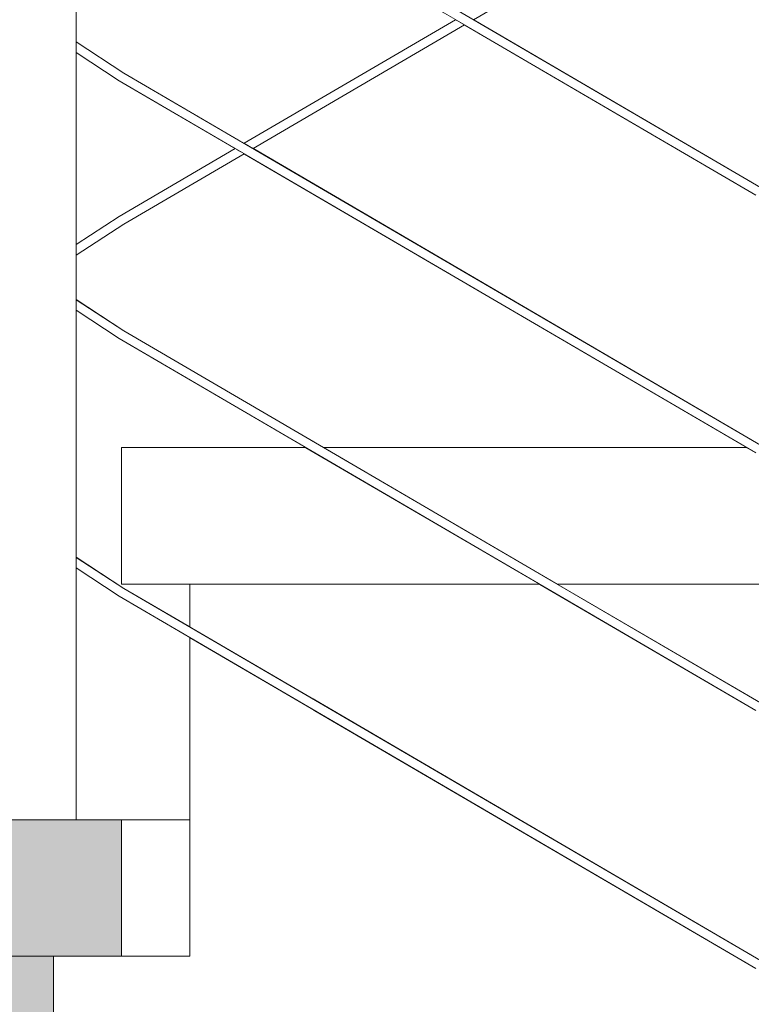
# Model space of a CAD drawing. Header units: millimetres. Extents: x -126680 to -83680, y 18016 to 39016.
# Tile 44 of 121: x -110314 to -109992, y 27431 to 27864. Entities that reach past the tile are written whole.
import ezdxf

# ---------------------------------------------------------------- set-up
doc = ezdxf.new("R2010")
doc.units = ezdxf.units.MM
doc.header["$MEASUREMENT"] = 0
doc.linetypes.add('Wipeout_Contour', pattern=[1000, 0, -1000])
doc.layers.add('Nowe_Konstrukcja - Schody', color=7, linetype='Continuous')
doc.layers.add('Nowe_Konstrukcja - Ściany zew', color=7, linetype='Continuous')
for name, color, linetype, lineweight, true_color in [('Nowe_Konstrukcja - Schody_Nr_pióra__101', 250, 'Continuous', 13, 0x333333), ('Nowe_Konstrukcja - Schody_Nr_pióra__116', 7, 'Continuous', 13, 0xcccccc), ('Nowe_Konstrukcja - Stropy_Nr_pióra__23', 7, 'Continuous', 13, 0x858585)]:
    doc.layers.add(name, color=color, linetype=linetype, lineweight=lineweight, true_color=true_color)
doc.layers.add('Nowe_Konstrukcja - Schody_Nr_pióra__3', color=7, linetype='Continuous', lineweight=13)
doc.layers.add('Nowe_Konstrukcja - Stropy_Nr_pióra__21', color=7, linetype='Continuous', lineweight=20)

msp = doc.modelspace()

# ---------------------------------------------------------------- wipeouts: each hides what was drawn before it
at = {"color": 254, "linetype": 'Wipeout_Contour', "lineweight": 0, "ltscale": 568597.259203}
msp.add_wipeout([(-110288.98, 27765.18), (-110270.03, 27777.62), (-110219.02, 27807.43), (-110270.03, 27837.25), (-110288.98, 27849.69)], dxfattribs=at).dxf.layer = 'Nowe_Konstrukcja - Ściany zew'
at = {"color": 254, "linetype": 'Wipeout_Contour', "lineweight": 0, "ltscale": 568298.379542}
msp.add_wipeout([(-110288.98, 27512.28), (-110238.98, 27512.28), (-110238.98, 27592.43), (-110270.03, 27610.58), (-110288.98, 27623.02)], dxfattribs=at).dxf.layer = 'Nowe_Konstrukcja - Ściany zew'

# ---------------------------------------------------------------- next in the draw order: wipeouts: each hides what was drawn before it
at = {"color": 254, "linetype": 'Wipeout_Contour', "lineweight": 0, "ltscale": 795933.62691}
msp.add_wipeout([(-110288.98, 27854.39), (-110267.93, 27840.65), (-110215.05, 27809.75), (-110122.06, 27864.1), (-110215.05, 27918.45), (-110267.93, 27887.55), (-110288.98, 27873.81)], dxfattribs=at).dxf.layer = 'Nowe_Konstrukcja - Ściany zew'
at = {"color": 254, "linetype": 'Wipeout_Contour', "lineweight": 0, "ltscale": 795557.705873}
msp.add_wipeout([(-110267.93, 27774.22), (-110288.98, 27760.48), (-110288.98, 27741.06), (-110267.93, 27727.32), (-110179.99, 27675.92), (-109993.99, 27675.92), (-110215.05, 27805.12)], dxfattribs=at).dxf.layer = 'Nowe_Konstrukcja - Ściany zew'

# ---------------------------------------------------------------- next in the draw order: wipeouts: each hides what was drawn before it
at = {"color": 254, "linetype": 'Wipeout_Contour', "lineweight": 0, "ltscale": 1023053.008730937}
msp.add_wipeout([(-110270.03, 27723.91), (-110288.98, 27736.35), (-110288.98, 27627.72), (-110267.93, 27613.98), (-110238.98, 27597.07), (-110238.98, 27615.92), (-110268.98, 27615.92), (-110268.98, 27675.92), (-110187.91, 27675.92)], dxfattribs=at).dxf.layer = 'Nowe_Konstrukcja - Ściany zew'

# ---------------------------------------------------------------- next in the draw order: wipeouts: each hides what was drawn before it
at = {"color": 254, "linetype": 'Wipeout_Contour', "lineweight": 0, "ltscale": 455250.026201}
msp.add_wipeout([(-110348.98, 27512.28), (-110288.98, 27512.28), (-110288.98, 28445.01), (-110348.98, 28445.01)], dxfattribs=at).dxf.layer = 'Nowe_Konstrukcja - Schody'
at = {"color": 254, "linetype": 'Wipeout_Contour', "lineweight": 0, "ltscale": 454073.724527}
msp.add_wipeout([(-109989.99, 27446.92), (-109989.69, 27447.43), (-110269.73, 27611.08), (-110270.03, 27610.58)], dxfattribs=at).dxf.layer = 'Nowe_Konstrukcja - Schody'
at = {"color": 254, "linetype": 'Wipeout_Contour', "lineweight": 0, "ltscale": 907788.254217}
msp.add_wipeout([(-110118.09, 27861.78), (-110211.09, 27807.43), (-109986.06, 27675.92), (-109958.98, 27675.92), (-109958.98, 27768.8), (-109977.38, 27779.55), (-109988.98, 27779.55), (-109988.98, 27786.33)], dxfattribs=at).dxf.layer = 'Nowe_Konstrukcja - Ściany zew'

# ---------------------------------------------------------------- next in the draw order: wipeouts: each hides what was drawn before it
at = {"color": 254, "linetype": 'Wipeout_Contour', "lineweight": 0, "ltscale": 454518.336068}
msp.add_wipeout([(-110214.47, 27809.41), (-110213.07, 27808.59), (-110120.07, 27862.94), (-110121.47, 27863.76)], dxfattribs=at).dxf.layer = 'Nowe_Konstrukcja - Schody'
at = {"color": 254, "linetype": 'Wipeout_Contour', "lineweight": 0, "ltscale": 341172.116001}
msp.add_wipeout([(-110288.98, 27763.1), (-110288.98, 27762.35), (-110268.98, 27775.92)], dxfattribs=at).dxf.layer = 'Nowe_Konstrukcja - Schody'
at = {"color": 254, "linetype": 'Wipeout_Contour', "lineweight": 0, "ltscale": 454070.902015}
msp.add_wipeout([(-109988.98, 27448.65), (-109988.27, 27449.87), (-110268.24, 27613.49), (-110268.98, 27612.28)], dxfattribs=at).dxf.layer = 'Nowe_Konstrukcja - Schody'
at = {"color": 254, "linetype": 'Wipeout_Contour', "lineweight": 0, "ltscale": 567354.004393}
msp.add_wipeout([(-110114.13, 27864.1), (-109988.98, 27790.96), (-109988.98, 27839.55), (-109886.12, 27839.55), (-110021.13, 27918.45)], dxfattribs=at).dxf.layer = 'Nowe_Konstrukcja - Ściany zew'

# ---------------------------------------------------------------- next in the draw order: wipeouts: each hides what was drawn before it
at = {"color": 254, "linetype": 'Wipeout_Contour', "lineweight": 0, "ltscale": 454512.098731}
msp.add_wipeout([(-110120.07, 27862.94), (-110213.07, 27808.59), (-110211.67, 27807.77), (-110118.67, 27862.12)], dxfattribs=at).dxf.layer = 'Nowe_Konstrukcja - Schody'
at = {"color": 254, "linetype": 'Wipeout_Contour', "lineweight": 0, "ltscale": 454887.570883}
msp.add_wipeout([(-110269.73, 27777.12), (-110288.98, 27764.11), (-110288.98, 27763.1), (-110268.98, 27775.92)], dxfattribs=at).dxf.layer = 'Nowe_Konstrukcja - Schody'
at = {"color": 254, "linetype": 'Wipeout_Contour', "lineweight": 0, "ltscale": 454069.73282}
msp.add_wipeout([(-109988.27, 27449.87), (-109987.97, 27450.37), (-110267.93, 27613.98), (-110268.24, 27613.49)], dxfattribs=at).dxf.layer = 'Nowe_Konstrukcja - Schody'
at = {"color": 254, "linetype": 'Wipeout_Contour', "lineweight": 0, "ltscale": 453452.562154}
msp.add_wipeout([(-110017.16, 27920.77), (-109878.2, 27839.55), (-109692.2, 27839.55), (-109924.17, 27975.12)], dxfattribs=at).dxf.layer = 'Nowe_Konstrukcja - Ściany zew'

# ---------------------------------------------------------------- next in the draw order: wipeouts: each hides what was drawn before it
at = {"color": 254, "linetype": 'Wipeout_Contour', "lineweight": 0, "ltscale": 454507.688218}
msp.add_wipeout([(-110118.67, 27862.12), (-110211.67, 27807.77), (-110211.09, 27807.43), (-110118.09, 27861.78)], dxfattribs=at).dxf.layer = 'Nowe_Konstrukcja - Schody'
at = {"color": 254, "linetype": 'Wipeout_Contour', "lineweight": 0, "ltscale": 341170.313507}
msp.add_wipeout([(-110268.24, 27774.72), (-110288.98, 27761.37), (-110288.98, 27760.88)], dxfattribs=at).dxf.layer = 'Nowe_Konstrukcja - Schody'
at = {"color": 254, "linetype": 'Wipeout_Contour', "lineweight": 0, "ltscale": 454739.528723}
msp.add_wipeout([(-110269.73, 27611.08), (-110288.98, 27623.46), (-110288.98, 27623.02), (-110270.03, 27610.58)], dxfattribs=at).dxf.layer = 'Nowe_Konstrukcja - Schody'
at = {"color": 254, "linetype": 'Wipeout_Contour', "lineweight": 0, "ltscale": 454510.144589}
msp.add_wipeout([(-110238.98, 27512.28), (-110268.98, 27512.28), (-110268.98, 27452.28), (-110238.98, 27452.28)], dxfattribs=at).dxf.layer = 'Nowe_Konstrukcja - Schody'

# ---------------------------------------------------------------- next in the draw order: linework, layer by layer
at = {"layer": 'Nowe_Konstrukcja - Schody_Nr_pióra__3', "color": 7, "linetype": 'Continuous', "lineweight": 13}
msp.add_line((-111909.14, 27512.28), (-110268.98, 27512.28), dxfattribs=at)

# ---------------------------------------------------------------- next in the draw order: wipeouts: each hides what was drawn before it
at = {"color": 254, "linetype": 'Wipeout_Contour', "lineweight": 0, "ltscale": 454522.746575}
msp.add_wipeout([(-110215.05, 27809.75), (-110214.47, 27809.41), (-110121.47, 27863.76), (-110122.06, 27864.1)], dxfattribs=at).dxf.layer = 'Nowe_Konstrukcja - Schody'
at = {"color": 254, "linetype": 'Wipeout_Contour', "lineweight": 0, "ltscale": 454884.687043}
msp.add_wipeout([(-110268.98, 27775.92), (-110288.98, 27762.35), (-110288.98, 27761.37), (-110268.24, 27774.72)], dxfattribs=at).dxf.layer = 'Nowe_Konstrukcja - Schody'
at = {"color": 254, "linetype": 'Wipeout_Contour', "lineweight": 0, "ltscale": 454739.456274}
msp.add_wipeout([(-110268.24, 27613.49), (-110288.98, 27626.65), (-110288.98, 27625.64), (-110268.98, 27612.28)], dxfattribs=at).dxf.layer = 'Nowe_Konstrukcja - Schody'
at = {"color": 254, "linetype": 'Wipeout_Contour', "lineweight": 0, "ltscale": 454489.358115}
msp.add_wipeout([(-110238.98, 27452.28), (-110298.98, 27452.28), (-110298.98, 27348.64), (-110238.98, 27348.64)], dxfattribs=at).dxf.layer = 'Nowe_Konstrukcja - Schody'

# ---------------------------------------------------------------- next in the draw order: hatches: boundary and pattern name
at = {"layer": 'Nowe_Konstrukcja - Schody_Nr_pióra__116', "linetype": 'Continuous', "lineweight": 13, "true_color": 0xcccccc}
msp.add_hatch(color=254, dxfattribs=at).paths.add_polyline_path([(-111909.14, 27452.28), (-110268.98, 27452.28), (-110268.98, 27512.28), (-111909.14, 27512.28)])

# ---------------------------------------------------------------- next in the draw order: linework, layer by layer
at = {"layer": 'Nowe_Konstrukcja - Schody_Nr_pióra__3', "color": 7, "linetype": 'Continuous', "lineweight": 13}
for p, q in [((-110268.98, 27452.28), (-110268.98, 27512.28)), ((-110298.98, 27348.64), (-110298.98, 27452.28)), ((-110298.98, 27452.28), (-110268.98, 27452.28))]:
    msp.add_line(p, q, dxfattribs=at)

# ---------------------------------------------------------------- next in the draw order: wipeouts: each hides what was drawn before it
at = {"color": 254, "linetype": 'Wipeout_Contour', "lineweight": 0, "ltscale": 454882.697185}
msp.add_wipeout([(-110268.24, 27774.72), (-110288.98, 27760.88), (-110288.98, 27760.48), (-110267.93, 27774.22)], dxfattribs=at).dxf.layer = 'Nowe_Konstrukcja - Schody'
at = {"color": 254, "linetype": 'Wipeout_Contour', "lineweight": 0, "ltscale": 341065.527916}
msp.add_wipeout([(-110288.98, 27625.64), (-110288.98, 27624.93), (-110268.98, 27612.28)], dxfattribs=at).dxf.layer = 'Nowe_Konstrukcja - Schody'

# ---------------------------------------------------------------- next in the draw order: wipeouts: each hides what was drawn before it
at = {"color": 254, "linetype": 'Wipeout_Contour', "lineweight": 0, "ltscale": 341174.721636}
msp.add_wipeout([(-110288.98, 27765.18), (-110288.98, 27765.11), (-110270.03, 27777.62)], dxfattribs=at).dxf.layer = 'Nowe_Konstrukcja - Schody'
at = {"color": 254, "linetype": 'Wipeout_Contour', "lineweight": 0, "ltscale": 454739.494773}
msp.add_wipeout([(-110267.93, 27613.98), (-110288.98, 27627.64), (-110288.98, 27627.23), (-110268.24, 27613.49)], dxfattribs=at).dxf.layer = 'Nowe_Konstrukcja - Schody'

# ---------------------------------------------------------------- next in the draw order: wipeouts: each hides what was drawn before it
at = {"color": 254, "linetype": 'Wipeout_Contour', "lineweight": 0, "ltscale": 341173.943633}
msp.add_wipeout([(-110288.98, 27764.11), (-110269.73, 27777.12), (-110288.98, 27764.67)], dxfattribs=at).dxf.layer = 'Nowe_Konstrukcja - Schody'
at = {"color": 254, "linetype": 'Wipeout_Contour', "lineweight": 0, "ltscale": 341065.906237}
msp.add_wipeout([(-110288.98, 27627.23), (-110288.98, 27626.65), (-110268.24, 27613.49)], dxfattribs=at).dxf.layer = 'Nowe_Konstrukcja - Schody'

# ---------------------------------------------------------------- next in the draw order: wipeouts: each hides what was drawn before it
at = {"color": 254, "linetype": 'Wipeout_Contour', "lineweight": 0, "ltscale": 454889.656557}
msp.add_wipeout([(-110270.03, 27777.62), (-110288.98, 27765.11), (-110288.98, 27764.67), (-110269.73, 27777.12)], dxfattribs=at).dxf.layer = 'Nowe_Konstrukcja - Schody'
at = {"color": 254, "linetype": 'Wipeout_Contour', "lineweight": 0, "ltscale": 341066.096227}
msp.add_wipeout([(-110288.98, 27627.64), (-110267.93, 27613.98), (-110288.98, 27627.72)], dxfattribs=at).dxf.layer = 'Nowe_Konstrukcja - Schody'

# ---------------------------------------------------------------- next in the draw order: wipeouts: each hides what was drawn before it
at = {"color": 254, "linetype": 'Wipeout_Contour', "lineweight": 0, "ltscale": 454770.488147}
msp.add_wipeout([(-110269.73, 27777.12), (-110268.98, 27775.92), (-110217.04, 27806.28), (-110218.44, 27807.09)], dxfattribs=at).dxf.layer = 'Nowe_Konstrukcja - Schody'
at = {"color": 254, "linetype": 'Wipeout_Contour', "lineweight": 0, "ltscale": 454183.87368}
msp.add_wipeout([(-109989.99, 27560.25), (-109989.69, 27560.76), (-110269.73, 27724.41), (-110270.03, 27723.91)], dxfattribs=at).dxf.layer = 'Nowe_Konstrukcja - Schody'

# ---------------------------------------------------------------- next in the draw order: wipeouts: each hides what was drawn before it
at = {"color": 254, "linetype": 'Wipeout_Contour', "lineweight": 0, "ltscale": 454765.338323}
msp.add_wipeout([(-110268.98, 27775.92), (-110268.24, 27774.72), (-110215.63, 27805.46), (-110217.04, 27806.28)], dxfattribs=at).dxf.layer = 'Nowe_Konstrukcja - Schody'
at = {"color": 254, "linetype": 'Wipeout_Contour', "lineweight": 0, "ltscale": 454181.060113}
msp.add_wipeout([(-109988.98, 27561.98), (-109988.27, 27563.2), (-110268.24, 27726.82), (-110268.98, 27725.62)], dxfattribs=at).dxf.layer = 'Nowe_Konstrukcja - Schody'

# ---------------------------------------------------------------- next in the draw order: wipeouts: each hides what was drawn before it
at = {"color": 254, "linetype": 'Wipeout_Contour', "lineweight": 0, "ltscale": 454761.702023}
msp.add_wipeout([(-110268.24, 27774.72), (-110267.93, 27774.22), (-110215.05, 27805.12), (-110215.63, 27805.46)], dxfattribs=at).dxf.layer = 'Nowe_Konstrukcja - Schody'
at = {"color": 254, "linetype": 'Wipeout_Contour', "lineweight": 0, "ltscale": 454179.894623}
msp.add_wipeout([(-109988.27, 27563.2), (-109987.97, 27563.71), (-110267.93, 27727.32), (-110268.24, 27726.82)], dxfattribs=at).dxf.layer = 'Nowe_Konstrukcja - Schody'

# ---------------------------------------------------------------- next in the draw order: wipeouts: each hides what was drawn before it
at = {"color": 254, "linetype": 'Wipeout_Contour', "lineweight": 0, "ltscale": 454774.134952}
msp.add_wipeout([(-110270.03, 27777.62), (-110269.73, 27777.12), (-110218.44, 27807.09), (-110219.02, 27807.43)], dxfattribs=at).dxf.layer = 'Nowe_Konstrukcja - Schody'
at = {"color": 254, "linetype": 'Wipeout_Contour', "lineweight": 0, "ltscale": 454849.867839}
msp.add_wipeout([(-110269.73, 27724.41), (-110288.98, 27736.79), (-110288.98, 27736.35), (-110270.03, 27723.91)], dxfattribs=at).dxf.layer = 'Nowe_Konstrukcja - Schody'

# ---------------------------------------------------------------- next in the draw order: wipeouts: each hides what was drawn before it
at = {"color": 254, "linetype": 'Wipeout_Contour', "lineweight": 0, "ltscale": 454849.805305}
msp.add_wipeout([(-110268.24, 27726.82), (-110288.98, 27739.98), (-110288.98, 27738.97), (-110268.98, 27725.62)], dxfattribs=at).dxf.layer = 'Nowe_Konstrukcja - Schody'

# ---------------------------------------------------------------- next in the draw order: wipeouts: each hides what was drawn before it
at = {"color": 254, "linetype": 'Wipeout_Contour', "lineweight": 0, "ltscale": 341148.291765}
msp.add_wipeout([(-110288.98, 27738.97), (-110288.98, 27738.26), (-110268.98, 27725.62)], dxfattribs=at).dxf.layer = 'Nowe_Konstrukcja - Schody'

# ---------------------------------------------------------------- next in the draw order: wipeouts: each hides what was drawn before it
at = {"color": 254, "linetype": 'Wipeout_Contour', "lineweight": 0, "ltscale": 454849.848058}
msp.add_wipeout([(-110267.93, 27727.32), (-110288.98, 27740.97), (-110288.98, 27740.57), (-110268.24, 27726.82)], dxfattribs=at).dxf.layer = 'Nowe_Konstrukcja - Schody'

# ---------------------------------------------------------------- next in the draw order: wipeouts: each hides what was drawn before it
at = {"color": 254, "linetype": 'Wipeout_Contour', "lineweight": 0, "ltscale": 341148.674509}
msp.add_wipeout([(-110288.98, 27740.57), (-110288.98, 27739.98), (-110268.24, 27726.82)], dxfattribs=at).dxf.layer = 'Nowe_Konstrukcja - Schody'

# ---------------------------------------------------------------- next in the draw order: wipeouts: each hides what was drawn before it
at = {"color": 254, "linetype": 'Wipeout_Contour', "lineweight": 0, "ltscale": 341148.866459}
msp.add_wipeout([(-110267.93, 27727.32), (-110288.98, 27741.06), (-110288.98, 27740.97)], dxfattribs=at).dxf.layer = 'Nowe_Konstrukcja - Schody'

# ---------------------------------------------------------------- next in the draw order: wipeouts: each hides what was drawn before it
at = {"color": 254, "linetype": 'Wipeout_Contour', "lineweight": 0, "ltscale": 454294.448501}
msp.add_wipeout([(-109989.99, 27673.59), (-109989.69, 27674.09), (-110269.73, 27837.75), (-110270.03, 27837.25)], dxfattribs=at).dxf.layer = 'Nowe_Konstrukcja - Schody'

# ---------------------------------------------------------------- next in the draw order: wipeouts: each hides what was drawn before it
at = {"color": 254, "linetype": 'Wipeout_Contour', "lineweight": 0, "ltscale": 454291.643878}
msp.add_wipeout([(-109988.98, 27675.31), (-109988.27, 27676.53), (-110268.24, 27840.15), (-110268.98, 27838.95)], dxfattribs=at).dxf.layer = 'Nowe_Konstrukcja - Schody'

# ---------------------------------------------------------------- next in the draw order: wipeouts: each hides what was drawn before it
at = {"color": 254, "linetype": 'Wipeout_Contour', "lineweight": 0, "ltscale": 454290.482092}
msp.add_wipeout([(-109988.27, 27676.53), (-109987.97, 27677.04), (-110267.93, 27840.65), (-110268.24, 27840.15)], dxfattribs=at).dxf.layer = 'Nowe_Konstrukcja - Schody'

# ---------------------------------------------------------------- next in the draw order: linework, layer by layer
at = {"layer": 'Nowe_Konstrukcja - Schody_Nr_pióra__101', "color": 250, "linetype": 'Continuous', "lineweight": 13, "true_color": 0x333333}
for p, q in [((-110288.98, 27765.18), (-110270.03, 27777.62)), ((-110288.98, 27760.48), (-110267.93, 27774.22)), ((-110267.93, 27727.32), (-110288.98, 27741.06)), ((-110270.03, 27723.91), (-110288.98, 27736.35))]:
    msp.add_line(p, q, dxfattribs=at)

# ---------------------------------------------------------------- next in the draw order: wipeouts: each hides what was drawn before it
at = {"color": 254, "linetype": 'Wipeout_Contour', "lineweight": 0, "ltscale": 454960.631908}
msp.add_wipeout([(-110269.73, 27837.75), (-110288.98, 27850.12), (-110288.98, 27849.69), (-110270.03, 27837.25)], dxfattribs=at).dxf.layer = 'Nowe_Konstrukcja - Schody'
at = {"color": 254, "linetype": 'Wipeout_Contour', "lineweight": 0, "ltscale": 454469.710728}
msp.add_wipeout([(-110268.98, 27615.92), (-110085.25, 27615.92), (-110187.91, 27675.92), (-110268.98, 27675.92)], dxfattribs=at).dxf.layer = 'Nowe_Konstrukcja - Schody'

# ---------------------------------------------------------------- next in the draw order: linework, layer by layer
at = {"layer": 'Nowe_Konstrukcja - Schody_Nr_pióra__101', "color": 250, "linetype": 'Continuous', "lineweight": 13, "true_color": 0x333333}
for p, q in [((-110267.93, 27613.98), (-110288.98, 27627.72)), ((-110270.03, 27610.58), (-110288.98, 27623.02))]:
    msp.add_line(p, q, dxfattribs=at)
at = {"layer": 'Nowe_Konstrukcja - Schody_Nr_pióra__3', "color": 7, "linetype": 'Continuous', "lineweight": 13}
for p, q in [((-110268.98, 27675.92), (-110187.91, 27675.92)), ((-110268.98, 27615.92), (-110268.98, 27675.92))]:
    msp.add_line(p, q, dxfattribs=at)

# ---------------------------------------------------------------- next in the draw order: wipeouts: each hides what was drawn before it
at = {"color": 254, "linetype": 'Wipeout_Contour', "lineweight": 0, "ltscale": 454960.579284}
msp.add_wipeout([(-110268.24, 27840.15), (-110288.98, 27853.32), (-110288.98, 27852.31), (-110268.98, 27838.95)], dxfattribs=at).dxf.layer = 'Nowe_Konstrukcja - Schody'
at = {"color": 254, "linetype": 'Wipeout_Contour', "lineweight": 0, "ltscale": 567271.735946}
msp.add_wipeout([(-110179.99, 27675.92), (-110077.32, 27615.92), (-109958.98, 27615.92), (-109958.98, 27655.46), (-109993.99, 27675.92)], dxfattribs=at).dxf.layer = 'Nowe_Konstrukcja - Schody'
at = {"color": 254, "linetype": 'Wipeout_Contour', "lineweight": 0, "ltscale": 454459.745134}
msp.add_wipeout([(-110238.98, 27597.07), (-110184.82, 27565.41), (-110184.82, 27615.92), (-110238.98, 27615.92)], dxfattribs=at).dxf.layer = 'Nowe_Konstrukcja - Schody'

# ---------------------------------------------------------------- next in the draw order: linework, layer by layer
at = {"layer": 'Nowe_Konstrukcja - Schody_Nr_pióra__3', "color": 7, "linetype": 'Continuous', "lineweight": 13}
for p, q in [((-110179.99, 27675.92), (-109993.99, 27675.92)), ((-110268.98, 27615.92), (-110238.98, 27615.92)), ((-110238.98, 27597.07), (-110238.98, 27615.92))]:
    msp.add_line(p, q, dxfattribs=at)

# ---------------------------------------------------------------- next in the draw order: wipeouts: each hides what was drawn before it
at = {"color": 254, "linetype": 'Wipeout_Contour', "lineweight": 0, "ltscale": 341231.374314}
msp.add_wipeout([(-110288.98, 27852.31), (-110288.98, 27851.6), (-110268.98, 27838.95)], dxfattribs=at).dxf.layer = 'Nowe_Konstrukcja - Schody'
at = {"color": 254, "linetype": 'Wipeout_Contour', "lineweight": 0, "ltscale": 567933.197869}
msp.add_wipeout([(-110238.98, 27348.64), (-110184.82, 27348.64), (-110184.82, 27560.78), (-110238.98, 27592.43), (-110238.98, 27452.28)], dxfattribs=at).dxf.layer = 'Nowe_Konstrukcja - Schody'

# ---------------------------------------------------------------- next in the draw order: linework, layer by layer
at = {"layer": 'Nowe_Konstrukcja - Schody_Nr_pióra__3', "color": 7, "linetype": 'Continuous', "lineweight": 13}
for p, q in [((-110238.98, 27512.28), (-110238.98, 27592.43)), ((-110268.98, 27512.28), (-110238.98, 27512.28)), ((-110238.98, 27452.28), (-110238.98, 27512.28)), ((-110268.98, 27452.28), (-110238.98, 27452.28))]:
    msp.add_line(p, q, dxfattribs=at)

# ---------------------------------------------------------------- next in the draw order: wipeouts: each hides what was drawn before it
at = {"color": 254, "linetype": 'Wipeout_Contour', "lineweight": 0, "ltscale": 454960.626289}
msp.add_wipeout([(-110267.93, 27840.65), (-110288.98, 27854.31), (-110288.98, 27853.9), (-110268.24, 27840.15)], dxfattribs=at).dxf.layer = 'Nowe_Konstrukcja - Schody'
at = {"color": 254, "linetype": 'Wipeout_Contour', "lineweight": 0, "ltscale": 567355.134583}
msp.add_wipeout([(-110085.25, 27615.92), (-110184.82, 27615.92), (-110184.82, 27565.41), (-109958.98, 27433.43), (-109958.98, 27542.13)], dxfattribs=at).dxf.layer = 'Nowe_Konstrukcja - Schody'

# ---------------------------------------------------------------- next in the draw order: linework, layer by layer
at = {"layer": 'Nowe_Konstrukcja - Schody_Nr_pióra__3', "color": 7, "linetype": 'Continuous', "lineweight": 13}
for p, q in [((-110238.98, 27615.92), (-110184.82, 27615.92)), ((-110184.82, 27615.92), (-110085.25, 27615.92))]:
    msp.add_line(p, q, dxfattribs=at)

# ---------------------------------------------------------------- next in the draw order: wipeouts: each hides what was drawn before it
at = {"color": 254, "linetype": 'Wipeout_Contour', "lineweight": 0, "ltscale": 341231.761477}
msp.add_wipeout([(-110288.98, 27853.9), (-110288.98, 27853.32), (-110268.24, 27840.15)], dxfattribs=at).dxf.layer = 'Nowe_Konstrukcja - Schody'
at = {"color": 254, "linetype": 'Wipeout_Contour', "lineweight": 0, "ltscale": 567121.692723}
msp.add_wipeout([(-110184.82, 27348.64), (-110019.94, 27348.64), (-109958.98, 27384.27), (-109958.98, 27428.8), (-110184.82, 27560.78)], dxfattribs=at).dxf.layer = 'Nowe_Konstrukcja - Schody'

# ---------------------------------------------------------------- next in the draw order: hatches: boundary and pattern name
at = {"layer": 'Nowe_Konstrukcja - Stropy_Nr_pióra__23', "linetype": 'Continuous', "lineweight": 13, "true_color": 0x858585}
h = msp.add_hatch(dxfattribs=at)
h.set_pattern_fill('Beton_zbrojony_0002', color=252, style=0, pattern_type=2)
h.set_pattern_definition([(45, (0, 0), (-91.92388, 91.92388), []), (45, (-45.96, 45.96), (-91.92388, 91.92388), [97.5, -32.5])])
h.paths.add_polyline_path([(-112149.96, 27452.13), (-112149.35, 27252.28), (-111909.51, 27252.28), (-111889.51, 27252.28), (-111868.98, 27252.28), (-110633.14, 27252.28), (-108119.61, 25783.34), (-108058.98, 25747.9), (-108001.04, 25714.04), (-108000.46, 25713.71), (-107999.08, 25712.9), (-107997.7, 25712.09), (-107997.12, 25711.75), (-107932.92, 25674.24), (-107778.98, 25584.27), (-107652.92, 25510.6), (-107498.98, 25420.63), (-107492.55, 25416.87), (-107484.69, 25412.28), (-107477.62, 25412.28), (-107470.03, 25412.28), (-107470.03, 25392.28), (-96960.23, 25392.28), (-96960.23, 25592.28), (-107470.03, 25592.28), (-107470.03, 25642.28), (-107470.03, 25692.28), (-107470.03, 25712.28), (-107498.98, 25712.28), (-107498.98, 25815.92), (-107603.93, 25815.92), (-107778.98, 25815.92), (-107778.98, 25979.55), (-108058.98, 25979.55), (-108058.98, 26039.55), (-108058.98, 26143.19), (-108338.98, 26143.19), (-108338.98, 26306.83), (-108618.98, 26306.83), (-108618.98, 26366.83), (-108618.98, 26470.46), (-108898.98, 26470.46), (-108898.98, 26530.46), (-108898.98, 26634.1), (-109178.98, 26634.1), (-109178.98, 26694.1), (-109178.98, 26797.73), (-109458.98, 26797.73), (-109458.98, 26857.73), (-109458.98, 26961.37), (-109738.98, 26961.37), (-109738.98, 27021.37), (-109738.98, 27125.01), (-110018.98, 27125.01), (-110018.98, 27185.01), (-110018.98, 27288.64), (-110298.98, 27288.64), (-110298.98, 27348.64), (-110298.98, 27452.28), (-110381.44, 27452.28), (-111889.51, 27452.28), (-111909.14, 27452.28)])

# ---------------------------------------------------------------- next in the draw order: linework, layer by layer
at = {"layer": 'Nowe_Konstrukcja - Stropy_Nr_pióra__21', "color": 7, "linetype": 'Continuous', "lineweight": 20, "flags": 128}
msp.add_lwpolyline([(-109178.98, 26797.73), (-109458.98, 26797.73), (-109458.98, 26857.73), (-109458.98, 26961.37), (-109738.98, 26961.37), (-109738.98, 27021.37), (-109738.98, 27125.01), (-110018.98, 27125.01), (-110018.98, 27185.01), (-110018.98, 27288.64), (-110298.98, 27288.64), (-110298.98, 27348.64), (-110298.98, 27452.28), (-110381.44, 27452.28), (-111889.51, 27452.28)], dxfattribs=at)

# ---------------------------------------------------------------- next in the draw order: wipeouts: each hides what was drawn before it
at = {"color": 254, "linetype": 'Wipeout_Contour', "lineweight": 0, "ltscale": 341231.955387}
msp.add_wipeout([(-110288.98, 27854.31), (-110267.93, 27840.65), (-110288.98, 27854.39)], dxfattribs=at).dxf.layer = 'Nowe_Konstrukcja - Schody'
at = {"color": 254, "linetype": 'Wipeout_Contour', "lineweight": 0, "ltscale": 340219.932801}
msp.add_wipeout([(-109958.98, 27615.92), (-110077.32, 27615.92), (-109958.98, 27546.76)], dxfattribs=at).dxf.layer = 'Nowe_Konstrukcja - Schody'

# ---------------------------------------------------------------- next in the draw order: linework, layer by layer
at = {"layer": 'Nowe_Konstrukcja - Schody_Nr_pióra__101', "color": 250, "linetype": 'Continuous', "lineweight": 13, "true_color": 0x333333}
for p, q in [((-110288.98, 27512.28), (-110288.98, 28445.01)), ((-109987.97, 27563.71), (-110267.93, 27727.32)), ((-109989.99, 27560.25), (-110270.03, 27723.91)), ((-109987.97, 27450.37), (-110267.93, 27613.98)), ((-109989.99, 27446.92), (-110270.03, 27610.58))]:
    msp.add_line(p, q, dxfattribs=at)
at = {"layer": 'Nowe_Konstrukcja - Schody_Nr_pióra__3', "color": 7, "linetype": 'Continuous', "lineweight": 13}
msp.add_line((-110077.32, 27615.92), (-109958.98, 27615.92), dxfattribs=at)

# ---------------------------------------------------------------- next in the draw order: wipeouts: each hides what was drawn before it
at = {"color": 254, "linetype": 'Wipeout_Contour', "lineweight": 0, "ltscale": 454405.44868}
msp.add_wipeout([(-109989.99, 27786.92), (-109989.69, 27787.43), (-110269.73, 27951.08), (-110270.03, 27950.58)], dxfattribs=at).dxf.layer = 'Nowe_Konstrukcja - Schody'

# ---------------------------------------------------------------- next in the draw order: wipeouts: each hides what was drawn before it
at = {"color": 254, "linetype": 'Wipeout_Contour', "lineweight": 0, "ltscale": 454402.652998}
msp.add_wipeout([(-109988.98, 27788.65), (-109988.27, 27789.87), (-110268.24, 27953.49), (-110268.98, 27952.28)], dxfattribs=at).dxf.layer = 'Nowe_Konstrukcja - Schody'

# ---------------------------------------------------------------- next in the draw order: wipeouts: each hides what was drawn before it
at = {"color": 254, "linetype": 'Wipeout_Contour', "lineweight": 0, "ltscale": 454401.494916}
msp.add_wipeout([(-109988.27, 27789.87), (-109987.97, 27790.37), (-110267.93, 27953.98), (-110268.24, 27953.49)], dxfattribs=at).dxf.layer = 'Nowe_Konstrukcja - Schody'

# ---------------------------------------------------------------- next in the draw order: linework, layer by layer
at = {"layer": 'Nowe_Konstrukcja - Schody_Nr_pióra__101', "color": 250, "linetype": 'Continuous', "lineweight": 13, "true_color": 0x333333}
for p, q in [((-109987.97, 27790.37), (-110267.93, 27953.98)), ((-109989.99, 27786.92), (-110270.03, 27950.58)), ((-110114.13, 27864.1), (-110021.13, 27918.45)), ((-110215.05, 27809.75), (-110122.06, 27864.1)), ((-110211.09, 27807.43), (-110118.09, 27861.78)), ((-110267.93, 27840.65), (-110288.98, 27854.39)), ((-110270.03, 27837.25), (-110288.98, 27849.69)), ((-109989.99, 27673.59), (-110270.03, 27837.25)), ((-109987.97, 27677.04), (-110267.93, 27840.65)), ((-110270.03, 27777.62), (-110219.02, 27807.43)), ((-110267.93, 27774.22), (-110215.05, 27805.12))]:
    msp.add_line(p, q, dxfattribs=at)

doc.saveas('drawing.dxf')
